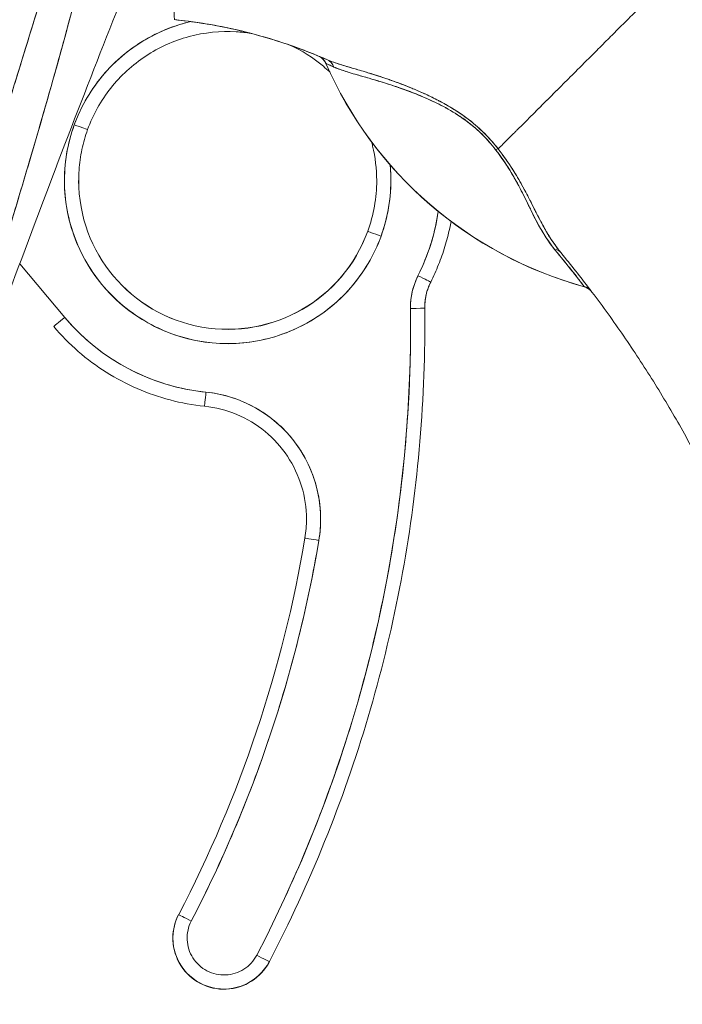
# Model space of a CAD drawing. Header units: inches. Extents: x 14 to 423, y 12 to 263.
# Tile 26 of 124: x 41.616 to 42.535, y 162.089 to 163.455. Entities that reach past the tile are written whole.
import ezdxf

# ---------------------------------------------------------------- set-up
doc = ezdxf.new("R2010")
doc.units = ezdxf.units.IN
doc.header["$LTSCALE"] = 26
doc.header["$MEASUREMENT"] = 0
for name, color, linetype, lineweight in [('Dimension (ANSI)', 7, 'Continuous', 5), ('Visible (ANSI)', 7, 'Continuous', 5), ('Visible Narrow (ANSI)', 7, 'Continuous', 5)]:
    doc.layers.add(name, color=color, linetype=linetype, lineweight=lineweight)
doc.styles.add('ROMANS', font='romans.shx')
doc.dimstyles.new('Default (ANSI)', dxfattribs={"dimscale": 26, "dimtxt": 0.08, "dimasz": 0.098425, "dimexe": 0.125, "dimexo": 0.0625, "dimgap": 0.031496, "dimtad": 0, "dimtih": 1, "dimtoh": 1, "dimrnd": 1e-08, "dimzin": 0, "dimdsep": 46, "dimtxsty": 'ROMANS', "dimcen": 0.09, "dimdle": 0.393701, "dimclrd": 256, "dimclre": 256, "dimclrt": 256, "dimadec": 0, "dimazin": 0, "dimtfac": 1.25, "dimtofl": 0, "dimtmove": 0, "dimatfit": 3, "dimfxl": 1, "dimtolj": 1, "dimtzin": 0, "dimlwd": -1, "dimlwe": -1, "dimarcsym": 0})

# ---------------------------------------------------------------- blocks, each defined once
blk = doc.blocks.new('*D14')
at = {"layer": 'Defpoints', "color": 0, "transparency": 16777216}
for p in [(40.3619, 198.4826), (40.3619, 130.4826), (53.2627, 130.4826)]:
    blk.add_point(p, dxfattribs=at)
at = {"layer": 'Dimension (ANSI)', "transparency": 16777216}
for p, q in [((41.9869, 198.4826), (56.5127, 198.4826)), ((53.2627, 195.9236), (53.2627, 169.8082)), ((53.2627, 133.0417), (53.2627, 159.1571)), ((41.9869, 130.4826), (56.5127, 130.4826))]:
    blk.add_line(p, q, dxfattribs=at)
for points in [[(52.8362, 195.9236), (53.6892, 195.9236), (53.2627, 198.4826)], [(52.8362, 133.0417), (53.6892, 133.0417), (53.2627, 130.4826)]]:
    blk.add_solid(points, dxfattribs=at)
at = {"layer": 'Dimension (ANSI)', "transparency": 16777216, "insert": (53.2627, 164.4826), "char_height": 2.08, "attachment_point": 5, "style": 'ROMANS'}
blk.add_mtext('\\A1;68.00{\\PCONT.\\PHINGE}', dxfattribs=at)

msp = doc.modelspace()

# ---------------------------------------------------------------- linework, layer by layer
at = {"layer": 'Visible (ANSI)'}
for p, q in [((42.0406, 163.3949), (42.0406, 163.3948)), ((42.2044, 163.3345), (42.2044, 163.3344)), ((42.2044, 163.3344), (42.2044, 163.3345)), ((42.2046, 163.339), (42.2046, 163.339)), ((42.2046, 163.339), (42.2046, 163.339)), ((42.2238, 163.3275), (42.2238, 163.3275)), ((41.7102, 163.3028), (41.7102, 163.3028)), ((42.0988, 163.1619), (42.0988, 163.1617)), ((41.6784, 163.0423), (41.616, 163.1166)), ((42.1861, 163.0912), (42.1861, 163.0912)), ((42.1778, 163.0552), (42.1778, 163.055)), ((41.8366, 162.2137), (41.8366, 162.2134)), ((41.8286, 162.1807), (41.8286, 162.181))]:
    msp.add_line(p, q, dxfattribs=at)
for centre, radius, start, end in [((42.0222, 163.3868), 0.0201, 23.6684, 56.8157), ((42.5454, 163.6161), 0.5512, 203.6748, 254.6398), ((41.9045, 163.2322), 0.2264, 44.8598, 44.8601), ((41.9045, 163.2322), 0.2264, 41.2948, 41.3062), ((42.2565, 163.056), 0.0984, 153.4032, 180.7341), ((42.2565, 163.056), 0.0787, 153.4032, 180.7341), ((42.2565, 163.056), 0.0787, 153.4032, 180.7341), ((42.3941, 163.0652), 0.0201, 44.4756, 74.6399), ((42.2565, 163.0563), 0.0984, 179.9225, 180.0876), ((42.2565, 163.0562), 0.0787, 180.0912, 180.7341), ((42.2565, 163.0562), 0.0787, 180.0912, 180.7341), ((41.9045, 163.2322), 0.2953, 220.033, 264.1461), ((41.8994, 162.181), 0.0709, 152.5366, 180), ((41.8994, 162.1807), 0.0709, 152.5366, 332.5366), ((41.8994, 162.181), 0.0709, 180.1014, 332.3548)]:
    msp.add_arc(centre, radius, start, end, dxfattribs=at)
for centre, major_axis, ratio, start_param, end_param in [((41.9045, 163.2322), (-0.2128, 0.0773), 0.999999, 5.288734, 6.283185), ((41.8218, 163.4393), (-0.1269, 0.012), 0.132885, 4.605159, 4.653284), ((42.0223, 163.3867), (0.0184, 0.0081), 0.999983, 0, 0.667548), ((42.0223, 163.3867), (0.0094, 0.0177), 0.999926, 5.615642, 6.283185), ((42.5443, 163.6156), (-0.5037, -0.2209), 0.999999, 6.283184, 6.283185), ((43.4808, 162.8705), (-1.4402, 0.5244), 0.001191, 0.000428, 0.011541), ((42.5454, 163.6162), (0.5512, 0), 0.999825, 3.554991, 4.443895), ((42.5454, 163.6162), (-0.5512, 0), 0.999825, 0.413493, 1.302303), ((42.0339, 163.3816), (0.0081, 0.0184), 0.957138, 5.524733, 6.286793), ((42.0339, 163.3816), (0.0081, 0.0184), 0.957138, 5.524732, 6.286792), ((41.9045, 163.2322), (0.2128, -0.0773), 0.999999, 3.141593, 6.283185), ((41.6917, 163.3096), (0.0185, -0.0067), 0.001197, 4.712824, 6.28362), ((41.6917, 163.3096), (0.0185, -0.0067), 0.001197, 4.712824, 6.28362), ((42.2663, 163.2634), (-0.0159, -0.0123), 0.237585, 3.562009, 3.879349), ((42.2663, 163.2634), (0.0159, 0.0123), 0.237603, 0.420158, 0.737553), ((42.2663, 163.2645), (0.0159, 0.0122), 0.235613, 0.501079, 0.502422), ((41.9045, 163.2322), (0.2253, 0.0218), 0.999999, 5.83822, 6.283185), ((41.9045, 163.2325), (-0.2067, 0), 0.999999, 6.282307, 6.283185), ((41.9045, 163.2325), (0.1943, -0.0706), 0.999999, 3.491295, 6.283185), ((41.9045, 163.2323), (-0.2067, 0), 0.999999, 0, 2.793103), ((41.9045, 163.2323), (-0.2067, 0), 0.999999, 0, 2.793103), ((41.9045, 163.2323), (0.1943, -0.0706), 0.999999, 0, 0.348489), ((41.9045, 163.2322), (0.264, -0.1322), 1, 0, 0.318277), ((42.1173, 163.155), (-0.0185, 0.0067), 0.001197, 0.000435, 1.571231), ((42.1173, 163.155), (-0.0185, 0.0067), 0.001197, 0.000435, 1.571231), ((42.3516, 163.119), (0.0155, 0.0128), 0.763315, 6.282536, 6.912065), ((42.3516, 163.119), (0.0155, 0.0128), 0.763316, 6.282524, 6.912051), ((42.1685, 163.1001), (0.0176, -0.0088), 0.001139, 4.712959, 6.272264), ((42.1685, 163.1001), (0.0176, -0.0088), 0.001139, 4.712959, 6.272264), ((42.3939, 163.0655), (0.0053, 0.0194), 0.999856, 5.750181, 6.283185), ((41.9569, 163.6791), (0.4425, -0.5945), 0.00076, 6.252857, 6.28421), ((42.3939, 163.0655), (0.0144, 0.014), 0.999539, 0, 0.533354), ((41.9569, 163.6793), (0.4425, -0.5948), 0.000764, 6.25286, 6.284203), ((40.2646, 163.0304), (1.8937, 0), 0.999999, 5.803859, 6.295998), ((42.1581, 163.0547), (0.0197, 0.0003), 0.001273, 4.712373, 6.283169), ((42.1581, 163.0547), (0.0197, 0.0003), 0.001273, 4.712373, 6.283169), ((42.1581, 163.055), (0.0197, 0.0003), 0.001273, 0.015863, 0.016902), ((40.2646, 163.0305), (1.9134, 0), 0.999999, 0, 0.012813), ((41.6784, 163.0423), (-0.0151, -0.0127), 0.000975, 6.282366, 7.853162), ((41.8744, 162.9385), (-0.002, -0.0196), 0.00013, 6.281918, 7.852715), ((41.8744, 162.9385), (-0.002, -0.0196), 0.00013, 6.281918, 7.852715), ((41.8563, 162.7623), (0.1762, -0.0181), 0.999999, 6.218435, 7.853982), ((41.8563, 162.7623), (0.1553, -0.0262), 0.999999, 0, 0.166921), ((40.2646, 163.0305), (1.7717, 0), 0.999999, 5.803859, 6.116264), ((40.2646, 163.0304), (1.7913, 0), 0.999999, 5.803859, 6.116264), ((42.031, 162.7328), (-0.0194, 0.0033), 0.001256, 0.000212, 1.571008), ((42.031, 162.7328), (-0.0194, 0.0033), 0.001256, 0.000212, 1.571008), ((41.854, 162.2043), (-0.0175, 0.0091), 0.00113, 0.000587, 1.571384), ((41.9449, 162.1571), (0.0175, -0.0091), 0.00113, 4.712976, 6.283773)]:
    msp.add_ellipse(centre, major_axis=major_axis, ratio=ratio, start_param=start_param, end_param=end_param, dxfattribs=at)
for points, knots in [([(41.8309, 163.4554), (41.8308, 163.4554), (41.8307, 163.4556), (41.8306, 163.4562), (41.8306, 163.4564), (41.8305, 163.4567), (41.8305, 163.4571), (41.8305, 163.4573), (41.8305, 163.4574), (41.8305, 163.4575), (41.8304, 163.4581), (41.8304, 163.4589), (41.8303, 163.4598), (41.8303, 163.4606), (41.8302, 163.4616), (41.8301, 163.4628), (41.8301, 163.463), (41.8301, 163.4631), (41.8301, 163.4633), (41.8301, 163.4647), (41.83, 163.4663), (41.83, 163.4682), (41.8299, 163.4698), (41.8299, 163.4716), (41.8298, 163.4737), (41.8298, 163.474), (41.8298, 163.4744), (41.8298, 163.4748), (41.8297, 163.4772), (41.8297, 163.48), (41.8296, 163.4832), (41.8296, 163.4858), (41.8296, 163.4887), (41.8296, 163.4919), (41.8296, 163.4925), (41.8296, 163.4931), (41.8296, 163.4937), (41.8296, 163.4975), (41.8296, 163.5017), (41.8296, 163.5064), (41.8296, 163.5106), (41.8296, 163.515), (41.8296, 163.5199), (41.8296, 163.5204), (41.8296, 163.521), (41.8296, 163.5215), (41.8297, 163.527), (41.8297, 163.5329), (41.8298, 163.5393), (41.8298, 163.5455), (41.8299, 163.5523), (41.8299, 163.5595), (41.83, 163.5668), (41.8301, 163.5746), (41.8301, 163.5829), (41.8302, 163.5911), (41.8302, 163.5997), (41.8303, 163.609), (41.8303, 163.6102), (41.8303, 163.6114), (41.8303, 163.6126), (41.8303, 163.6205), (41.8304, 163.6289), (41.8304, 163.6377), (41.8304, 163.6475), (41.8305, 163.6579), (41.8305, 163.6689), (41.8306, 163.6731), (41.8306, 163.6775), (41.8306, 163.682), (41.8306, 163.6886), (41.8307, 163.6953), (41.8307, 163.7023), (41.8308, 163.7234), (41.831, 163.7466), (41.8311, 163.7727), (41.8311, 163.7735), (41.8311, 163.7743), (41.8311, 163.7751), (41.8312, 163.7992), (41.8314, 163.8258), (41.8315, 163.8535), (41.8316, 163.865), (41.8316, 163.8767), (41.8317, 163.8884), (41.8318, 163.9038), (41.8319, 163.9193), (41.8319, 163.9347), (41.8321, 163.9603), (41.8322, 163.9858), (41.8323, 164.0103), (41.8323, 164.012), (41.8323, 164.0137), (41.8323, 164.0154), (41.8325, 164.042), (41.8326, 164.0674), (41.8327, 164.0923), (41.8327, 164.1024), (41.8328, 164.1124), (41.8328, 164.1223), (41.8329, 164.1359), (41.8329, 164.1493), (41.833, 164.1623), (41.8331, 164.1837), (41.8332, 164.2042), (41.8332, 164.2229)], [0, 0, 0, 0, 0.051587, 0.051587, 0.051587, 0.076923, 0.076923, 0.076923, 0.084185, 0.084185, 0.084185, 0.12001, 0.12001, 0.12001, 0.153846, 0.153846, 0.153846, 0.158111, 0.158111, 0.158111, 0.197166, 0.197166, 0.197166, 0.230769, 0.230769, 0.230769, 0.236582, 0.236582, 0.236582, 0.275566, 0.275566, 0.275566, 0.307692, 0.307692, 0.307692, 0.313667, 0.313667, 0.313667, 0.351144, 0.351144, 0.351144, 0.384615, 0.384615, 0.384615, 0.388358, 0.388358, 0.388358, 0.425269, 0.425269, 0.425269, 0.461538, 0.461538, 0.461538, 0.498022, 0.498022, 0.498022, 0.533802, 0.533802, 0.533802, 0.538462, 0.538462, 0.538462, 0.568677, 0.568677, 0.568677, 0.602294, 0.602294, 0.602294, 0.615385, 0.615385, 0.615385, 0.634551, 0.634551, 0.634551, 0.692308, 0.692308, 0.692308, 0.694069, 0.694069, 0.694069, 0.747191, 0.747191, 0.747191, 0.769231, 0.769231, 0.769231, 0.798153, 0.798153, 0.798153, 0.846154, 0.846154, 0.846154, 0.849449, 0.849449, 0.849449, 0.901739, 0.901739, 0.901739, 0.923077, 0.923077, 0.923077, 0.952173, 0.952173, 0.952173, 1, 1, 1, 1]), ([(41.763, 163.9977), (41.7512, 163.9139), (41.7345, 163.825), (41.712, 163.7311), (41.6896, 163.6371), (41.6615, 163.538), (41.6298, 163.434), (41.598, 163.3299), (41.5627, 163.2209), (41.5261, 163.1071), (41.4896, 162.9933), (41.4518, 162.8747), (41.412, 162.7513)], [0, 0, 0, 0, 0.25, 0.25, 0.25, 0.5, 0.5, 0.5, 0.75, 0.75, 0.75, 1, 1, 1, 1]), ([(41.412, 162.7513), (41.4197, 162.7755), (41.4273, 162.7997), (41.435, 162.8239), (41.4422, 162.8468), (41.4496, 162.8697), (41.4569, 162.8926), (41.4639, 162.9145), (41.4709, 162.9363), (41.478, 162.9581), (41.4847, 162.979), (41.4914, 162.9998), (41.4981, 163.0206), (41.5046, 163.0406), (41.511, 163.0605), (41.5175, 163.0804), (41.5237, 163.0995), (41.5299, 163.1186), (41.536, 163.1377), (41.542, 163.156), (41.5479, 163.1743), (41.5538, 163.1927), (41.5595, 163.2103), (41.5651, 163.2279), (41.5708, 163.2456), (41.5762, 163.2626), (41.5816, 163.2796), (41.587, 163.2966), (41.5922, 163.313), (41.5974, 163.3294), (41.6025, 163.3458), (41.6052, 163.3543), (41.6079, 163.3628), (41.6105, 163.3714), (41.6128, 163.3787), (41.6151, 163.3861), (41.6174, 163.3935), (41.6221, 163.4089), (41.6268, 163.4243), (41.6315, 163.4397), (41.6361, 163.4547), (41.6406, 163.4696), (41.645, 163.4846), (41.6493, 163.4992), (41.6536, 163.5138), (41.6578, 163.5284), (41.662, 163.5426), (41.666, 163.5568), (41.67, 163.571), (41.674, 163.585), (41.6778, 163.5989), (41.6816, 163.6128), (41.6853, 163.6264), (41.689, 163.64), (41.6926, 163.6537), (41.6961, 163.6671), (41.6995, 163.6804), (41.7029, 163.6938), (41.7062, 163.707), (41.7094, 163.7202), (41.7126, 163.7333), (41.7157, 163.7463), (41.7187, 163.7593), (41.7217, 163.7723), (41.7246, 163.7851), (41.7274, 163.7979), (41.7302, 163.8107), (41.7329, 163.8234), (41.7355, 163.836), (41.738, 163.8487), (41.7405, 163.8612), (41.7429, 163.8738), (41.7452, 163.8864), (41.7475, 163.8988), (41.7497, 163.9112), (41.7518, 163.9237), (41.7539, 163.9361), (41.7559, 163.9484), (41.7577, 163.9608), (41.7596, 163.9731), (41.7613, 163.9854), (41.763, 163.9977)], [0, 0, 0, 0, 0.058373, 0.058373, 0.058373, 0.113771, 0.113771, 0.113771, 0.166588, 0.166588, 0.166588, 0.217025, 0.217025, 0.217025, 0.265271, 0.265271, 0.265271, 0.311506, 0.311506, 0.311506, 0.355892, 0.355892, 0.355892, 0.398581, 0.398581, 0.398581, 0.439711, 0.439711, 0.439711, 0.479413, 0.479413, 0.479413, 0.5, 0.5, 0.5, 0.517807, 0.517807, 0.517807, 0.555021, 0.555021, 0.555021, 0.59116, 0.59116, 0.59116, 0.62632, 0.62632, 0.62632, 0.660593, 0.660593, 0.660593, 0.694065, 0.694065, 0.694065, 0.726815, 0.726815, 0.726815, 0.75892, 0.75892, 0.75892, 0.79045, 0.79045, 0.79045, 0.821471, 0.821471, 0.821471, 0.852043, 0.852043, 0.852043, 0.882223, 0.882223, 0.882223, 0.912065, 0.912065, 0.912065, 0.941613, 0.941613, 0.941613, 0.970914, 0.970914, 0.970914, 1, 1, 1, 1]), ([(41.7881, 164.0021), (41.7853, 163.9665), (41.7816, 163.9312), (41.777, 163.8957), (41.7724, 163.8602), (41.7669, 163.8244), (41.7606, 163.788), (41.7542, 163.7516), (41.747, 163.7146), (41.7388, 163.6764), (41.7307, 163.6383), (41.7216, 163.5991), (41.7116, 163.5583), (41.7015, 163.5176), (41.6905, 163.4752), (41.6785, 163.4308), (41.6664, 163.3864), (41.6532, 163.3399), (41.6388, 163.2907), (41.6245, 163.2414), (41.6089, 163.1893), (41.5919, 163.1337), (41.5749, 163.0781), (41.5565, 163.0189), (41.5367, 162.9554), (41.5168, 162.8919), (41.4954, 162.824), (41.4728, 162.7519)], [0, 0, 0, 0, 0.111111, 0.111111, 0.111111, 0.222222, 0.222222, 0.222222, 0.333333, 0.333333, 0.333333, 0.444444, 0.444444, 0.444444, 0.555556, 0.555556, 0.555556, 0.666667, 0.666667, 0.666667, 0.777778, 0.777778, 0.777778, 0.888889, 0.888889, 0.888889, 1, 1, 1, 1]), ([(41.7881, 164.0021), (41.7872, 163.9899), (41.7861, 163.9775), (41.7849, 163.9651), (41.7837, 163.9528), (41.7824, 163.9404), (41.781, 163.9278), (41.7795, 163.9154), (41.778, 163.9029), (41.7763, 163.8902), (41.7747, 163.8777), (41.7729, 163.8651), (41.771, 163.8523), (41.7691, 163.8397), (41.7671, 163.8269), (41.765, 163.8141), (41.7629, 163.8013), (41.7607, 163.7883), (41.7583, 163.7753), (41.7562, 163.7636), (41.754, 163.7518), (41.7517, 163.7399), (41.7515, 163.7386), (41.7512, 163.7374), (41.751, 163.7361), (41.7484, 163.7229), (41.7458, 163.7097), (41.743, 163.6963), (41.7402, 163.6829), (41.7373, 163.6694), (41.7343, 163.6558), (41.7313, 163.6422), (41.7282, 163.6285), (41.725, 163.6146), (41.7218, 163.6007), (41.7185, 163.5867), (41.7151, 163.5726), (41.7116, 163.5584), (41.7081, 163.5441), (41.7044, 163.5296), (41.7007, 163.5151), (41.697, 163.5004), (41.6931, 163.4856), (41.6896, 163.4722), (41.686, 163.4586), (41.6823, 163.4449), (41.6819, 163.4435), (41.6815, 163.442), (41.6811, 163.4405), (41.6769, 163.4251), (41.6727, 163.4097), (41.6683, 163.3941), (41.6639, 163.3782), (41.6594, 163.3623), (41.6549, 163.3462), (41.6502, 163.3299), (41.6455, 163.3134), (41.6406, 163.2968), (41.6357, 163.2799), (41.6307, 163.2629), (41.6256, 163.2457), (41.6204, 163.2282), (41.6151, 163.2105), (41.6098, 163.1927), (41.6043, 163.1745), (41.5987, 163.1562), (41.5931, 163.1377), (41.5909, 163.1306), (41.5887, 163.1234), (41.5865, 163.1162), (41.5829, 163.1043), (41.5792, 163.0924), (41.5755, 163.0804), (41.5694, 163.0607), (41.5633, 163.0408), (41.557, 163.0207), (41.5506, 163.0001), (41.5441, 162.9792), (41.5376, 162.9582), (41.5308, 162.9366), (41.524, 162.9148), (41.5171, 162.8929), (41.51, 162.8702), (41.5028, 162.8473), (41.4955, 162.8242), (41.488, 162.8004), (41.4805, 162.7763), (41.4728, 162.7519)], [0, 0, 0, 0, 0.037382, 0.037382, 0.037382, 0.074234, 0.074234, 0.074234, 0.110636, 0.110636, 0.110636, 0.146671, 0.146671, 0.146671, 0.182417, 0.182417, 0.182417, 0.217957, 0.217957, 0.217957, 0.25, 0.25, 0.25, 0.253368, 0.253368, 0.253368, 0.288725, 0.288725, 0.288725, 0.324095, 0.324095, 0.324095, 0.359547, 0.359547, 0.359547, 0.39515, 0.39515, 0.39515, 0.430974, 0.430974, 0.430974, 0.467089, 0.467089, 0.467089, 0.5, 0.5, 0.5, 0.503564, 0.503564, 0.503564, 0.540473, 0.540473, 0.540473, 0.577897, 0.577897, 0.577897, 0.615918, 0.615918, 0.615918, 0.654622, 0.654622, 0.654622, 0.694093, 0.694093, 0.694093, 0.734423, 0.734423, 0.734423, 0.75, 0.75, 0.75, 0.775706, 0.775706, 0.775706, 0.818036, 0.818036, 0.818036, 0.861515, 0.861515, 0.861515, 0.906243, 0.906243, 0.906243, 0.952322, 0.952322, 0.952322, 1, 1, 1, 1]), ([(41.5858, 163.0346), (41.6111, 163.1038), (41.636, 163.1705), (41.6604, 163.2348), (41.6849, 163.2991), (41.7088, 163.3609), (41.7322, 163.4205), (41.7556, 163.4801), (41.7784, 163.5374), (41.8006, 163.5924)], [0, 0, 0, 0, 0.333333, 0.333333, 0.333333, 0.666667, 0.666667, 0.666667, 1, 1, 1, 1]), ([(42.5351, 163.5313), (42.5278, 163.5239), (42.5203, 163.5164), (42.5127, 163.5088), (42.5047, 163.5008), (42.4966, 163.4927), (42.4886, 163.4847), (42.4862, 163.4824), (42.4839, 163.48), (42.4815, 163.4776), (42.4754, 163.4716), (42.4694, 163.4655), (42.4635, 163.4596), (42.4547, 163.4509), (42.4462, 163.4423), (42.4377, 163.4339), (42.4351, 163.4312), (42.4324, 163.4286), (42.4297, 163.4259), (42.4237, 163.4199), (42.4178, 163.414), (42.412, 163.4082), (42.4034, 163.3995), (42.3949, 163.3911), (42.3868, 163.383), (42.3853, 163.3815), (42.3837, 163.3799), (42.3822, 163.3784), (42.3755, 163.3717), (42.3691, 163.3653), (42.3628, 163.359), (42.3589, 163.3551), (42.3551, 163.3513), (42.3514, 163.3476), (42.3477, 163.3439), (42.344, 163.3403), (42.3405, 163.3367), (42.3369, 163.3332), (42.3335, 163.3297), (42.3301, 163.3263), (42.3267, 163.323), (42.3235, 163.3197), (42.3203, 163.3166), (42.3152, 163.3115), (42.3104, 163.3067), (42.3058, 163.3021), (42.3047, 163.3011), (42.3037, 163.3), (42.3027, 163.299), (42.3, 163.2963), (42.2974, 163.2937), (42.2949, 163.2912), (42.2924, 163.2888), (42.2901, 163.2865), (42.2878, 163.2842), (42.2856, 163.282), (42.2835, 163.2799), (42.2815, 163.278), (42.2809, 163.2773), (42.2802, 163.2767), (42.2796, 163.2761)], [0, 0, 0, 0, 0.070424, 0.070424, 0.070424, 0.144534, 0.144534, 0.144534, 0.166667, 0.166667, 0.166667, 0.223343, 0.223343, 0.223343, 0.306734, 0.306734, 0.306734, 0.333333, 0.333333, 0.333333, 0.393545, 0.393545, 0.393545, 0.482972, 0.482972, 0.482972, 0.5, 0.5, 0.5, 0.574383, 0.574383, 0.574383, 0.620537, 0.620537, 0.620537, 0.666667, 0.666667, 0.666667, 0.713018, 0.713018, 0.713018, 0.759127, 0.759127, 0.759127, 0.833333, 0.833333, 0.833333, 0.850626, 0.850626, 0.850626, 0.895889, 0.895889, 0.895889, 0.940848, 0.940848, 0.940848, 0.985537, 0.985537, 0.985537, 1, 1, 1, 1]), ([(42.2796, 163.2761), (42.2802, 163.2767), (42.2809, 163.2773), (42.2815, 163.278), (42.2835, 163.2799), (42.2856, 163.282), (42.2878, 163.2842), (42.2901, 163.2865), (42.2924, 163.2888), (42.2949, 163.2912), (42.2974, 163.2937), (42.3, 163.2963), (42.3027, 163.299), (42.3037, 163.3), (42.3047, 163.3011), (42.3058, 163.3021), (42.3104, 163.3067), (42.3152, 163.3115), (42.3203, 163.3166), (42.3266, 163.3229), (42.3334, 163.3296), (42.3405, 163.3367), (42.3476, 163.3438), (42.355, 163.3512), (42.3628, 163.359), (42.3691, 163.3653), (42.3755, 163.3717), (42.3822, 163.3784), (42.3837, 163.3799), (42.3853, 163.3815), (42.3868, 163.383), (42.3949, 163.3911), (42.4034, 163.3995), (42.412, 163.4082), (42.4178, 163.414), (42.4237, 163.4199), (42.4297, 163.4259), (42.4324, 163.4285), (42.4351, 163.4312), (42.4377, 163.4339), (42.4462, 163.4423), (42.4547, 163.4509), (42.4635, 163.4596), (42.4694, 163.4655), (42.4754, 163.4715), (42.4814, 163.4776), (42.4838, 163.48), (42.4862, 163.4823), (42.4886, 163.4847), (42.4966, 163.4927), (42.5047, 163.5008), (42.5127, 163.5088), (42.5203, 163.5164), (42.5278, 163.5239), (42.5351, 163.5313)], [0, 0, 0, 0, 0.014459, 0.014459, 0.014459, 0.059137, 0.059137, 0.059137, 0.104088, 0.104088, 0.104088, 0.149345, 0.149345, 0.149345, 0.166667, 0.166667, 0.166667, 0.24084, 0.24084, 0.24084, 0.33319, 0.33319, 0.33319, 0.425633, 0.425633, 0.425633, 0.5, 0.5, 0.5, 0.517058, 0.517058, 0.517058, 0.606462, 0.606462, 0.606462, 0.666667, 0.666667, 0.666667, 0.693307, 0.693307, 0.693307, 0.776791, 0.776791, 0.776791, 0.833333, 0.833333, 0.833333, 0.855634, 0.855634, 0.855634, 0.929684, 0.929684, 0.929684, 1, 1, 1, 1]), ([(42.5351, 163.5313), (42.5442, 163.4989), (42.5526, 163.4665), (42.5605, 163.4342), (42.5683, 163.4019), (42.5757, 163.3697), (42.5826, 163.3378), (42.5896, 163.3059), (42.5962, 163.2743), (42.6025, 163.243), (42.6089, 163.2117), (42.615, 163.1808), (42.6212, 163.1503), (42.6273, 163.1198), (42.6334, 163.0898), (42.6397, 163.0602), (42.646, 163.0306), (42.6525, 163.0015), (42.6594, 162.9729), (42.6663, 162.9442), (42.6736, 162.9161), (42.6815, 162.8884), (42.6894, 162.8606), (42.698, 162.8333), (42.7074, 162.8064)], [0, 0, 0, 0, 0.124961, 0.124961, 0.124961, 0.249967, 0.249967, 0.249967, 0.374972, 0.374972, 0.374972, 0.499978, 0.499978, 0.499978, 0.624983, 0.624983, 0.624983, 0.749989, 0.749989, 0.749989, 0.874994, 0.874994, 0.874994, 1, 1, 1, 1]), ([(41.6917, 163.3095), (41.6965, 163.3228), (41.7024, 163.3353), (41.7095, 163.3473), (41.7166, 163.3592), (41.7248, 163.3706), (41.734, 163.3811), (41.7431, 163.3916), (41.7533, 163.4013), (41.7642, 163.4099), (41.7752, 163.4186), (41.7869, 163.4262), (41.7993, 163.4327), (41.8116, 163.4392), (41.8246, 163.4445), (41.8379, 163.4486), (41.843, 163.4502), (41.8482, 163.4516), (41.8534, 163.4528)], [0, 0, 0, 0, 0.0588235, 0.0588235, 0.0588235, 0.1176471, 0.1176471, 0.1176471, 0.1764706, 0.1764706, 0.1764706, 0.2352941, 0.2352941, 0.2352941, 0.2941176, 0.2941176, 0.2941176, 0.3166113, 0.3166113, 0.3166113, 0.3166113]), ([(41.837, 163.4547), (41.872, 163.4509), (41.9068, 163.4444), (41.9411, 163.4353), (41.9754, 163.4262), (42.0092, 163.4144), (42.042, 163.4)], [0, 0, 0, 0, 0.5, 0.5, 0.5, 1, 1, 1, 1]), ([(42.042, 163.4), (42.0415, 163.4003), (42.041, 163.4005), (42.0405, 163.4007), (42.0206, 163.4093), (42.0003, 163.417), (41.9798, 163.4238), (41.9593, 163.4305), (41.9385, 163.4363), (41.9176, 163.4411), (41.8966, 163.4459), (41.8755, 163.4498), (41.8543, 163.4526), (41.8486, 163.4534), (41.8428, 163.4541), (41.837, 163.4547)], [0, 0, 0, 0, 0.007361, 0.007361, 0.007361, 0.310645, 0.310645, 0.310645, 0.613929, 0.613929, 0.613929, 0.917213, 0.917213, 0.917213, 1, 1, 1, 1]), ([(41.7102, 163.3028), (41.7177, 163.3236), (41.7286, 163.3431), (41.7559, 163.3777), (41.7724, 163.3928), (41.8092, 163.417), (41.8296, 163.4262), (41.8722, 163.4376), (41.8944, 163.4399), (41.9233, 163.4382), (41.9302, 163.4375), (41.9371, 163.4364)], [3.490082, 3.490082, 3.490082, 3.490082, 3.810082, 3.810082, 4.130082, 4.130082, 4.450082, 4.450082, 4.770082, 4.770082, 4.870732, 4.870732, 4.870732, 4.870732]), ([(41.9906, 163.4201), (42.0074, 163.4125), (42.0231, 163.4025), (42.0402, 163.3882), (42.0431, 163.3856), (42.046, 163.3829)], [5.142311, 5.142311, 5.142311, 5.142311, 5.4100818, 5.4100818, 5.4663064, 5.4663064, 5.4663064, 5.4663064]), ([(42.0407, 163.3948), (42.0408, 163.3947), (42.041, 163.3946), (42.0416, 163.3943), (42.0423, 163.394), (42.0436, 163.3934), (42.0452, 163.3927), (42.047, 163.3919), (42.0492, 163.3909), (42.0519, 163.3896)], [0, 0, 0, 0, 0.250608, 0.250608, 0.250608, 0.616926, 0.616926, 0.616926, 1, 1, 1, 1]), ([(42.0407, 163.3948), (42.0408, 163.3947), (42.0412, 163.3945), (42.0421, 163.3941), (42.043, 163.3937), (42.0443, 163.3931), (42.0459, 163.3924), (42.0475, 163.3917), (42.0495, 163.3908), (42.0519, 163.3896)], [0, 0, 0, 0, 0.333333, 0.333333, 0.333333, 0.666667, 0.666667, 0.666667, 1, 1, 1, 1]), ([(42.2796, 163.2761), (42.2733, 163.2843), (42.2661, 163.2924), (42.258, 163.3002), (42.2498, 163.3081), (42.2407, 163.3157), (42.2308, 163.3227), (42.2304, 163.323), (42.23, 163.3233), (42.2295, 163.3236), (42.22, 163.3303), (42.2098, 163.3363), (42.1992, 163.342), (42.1977, 163.3427), (42.1963, 163.3435), (42.1949, 163.3442), (42.1862, 163.3487), (42.1772, 163.3529), (42.1682, 163.3568), (42.167, 163.3573), (42.1659, 163.3578), (42.1647, 163.3583), (42.1626, 163.3592), (42.1605, 163.3601), (42.1584, 163.3609), (42.1487, 163.3649), (42.139, 163.3686), (42.1294, 163.3719), (42.1292, 163.372), (42.1289, 163.3721), (42.1286, 163.3722), (42.1204, 163.3751), (42.1123, 163.3777), (42.1044, 163.3801), (42.104, 163.3803), (42.1035, 163.3804), (42.1031, 163.3805), (42.1004, 163.3814), (42.0978, 163.3822), (42.0951, 163.383), (42.0917, 163.384), (42.0884, 163.385), (42.0851, 163.3859), (42.0798, 163.3875), (42.0746, 163.389), (42.0698, 163.3904), (42.0678, 163.391), (42.0659, 163.3916), (42.064, 163.3922), (42.0619, 163.3928), (42.0599, 163.3935), (42.058, 163.3941), (42.0517, 163.3961), (42.0464, 163.3981), (42.042, 163.4)], [0, 0, 0, 0, 0.125, 0.125, 0.125, 0.25, 0.25, 0.25, 0.255535, 0.255535, 0.255535, 0.375, 0.375, 0.375, 0.39094, 0.39094, 0.39094, 0.487767, 0.487767, 0.487767, 0.5, 0.5, 0.5, 0.522422, 0.522422, 0.522422, 0.625, 0.625, 0.625, 0.628055, 0.628055, 0.628055, 0.715688, 0.715688, 0.715688, 0.720466, 0.720466, 0.720466, 0.75, 0.75, 0.75, 0.787783, 0.787783, 0.787783, 0.849243, 0.849243, 0.849243, 0.875, 0.875, 0.875, 0.903965, 0.903965, 0.903965, 1, 1, 1, 1]), ([(42.2796, 163.2761), (42.2737, 163.2836), (42.2672, 163.2911), (42.2602, 163.298), (42.259, 163.2992), (42.2577, 163.3005), (42.2565, 163.3017), (42.2493, 163.3085), (42.2417, 163.3148), (42.2336, 163.3207), (42.2323, 163.3216), (42.231, 163.3226), (42.2297, 163.3235), (42.2224, 163.3286), (42.2146, 163.3334), (42.2066, 163.3379), (42.2041, 163.3393), (42.2015, 163.3407), (42.199, 163.3421), (42.1932, 163.3451), (42.1873, 163.3481), (42.1814, 163.3509), (42.1762, 163.3533), (42.1709, 163.3557), (42.1656, 163.3579), (42.163, 163.3591), (42.1603, 163.3602), (42.1577, 163.3612), (42.1495, 163.3646), (42.1412, 163.3677), (42.133, 163.3707), (42.1324, 163.3709), (42.1319, 163.371), (42.1313, 163.3712), (42.1235, 163.374), (42.1157, 163.3766), (42.1081, 163.379), (42.1047, 163.3801), (42.1013, 163.3811), (42.0979, 163.3821), (42.0943, 163.3832), (42.0908, 163.3843), (42.0873, 163.3853), (42.0818, 163.3869), (42.0764, 163.3885), (42.0713, 163.39), (42.0699, 163.3904), (42.0686, 163.3908), (42.0672, 163.3912), (42.0644, 163.3921), (42.0616, 163.393), (42.0589, 163.3938), (42.0555, 163.3949), (42.0523, 163.396), (42.0493, 163.3971), (42.0467, 163.3981), (42.0442, 163.399), (42.042, 163.4)], [0, 0, 0, 0, 0.106229, 0.106229, 0.106229, 0.125, 0.125, 0.125, 0.232823, 0.232823, 0.232823, 0.25, 0.25, 0.25, 0.345204, 0.345204, 0.345204, 0.375, 0.375, 0.375, 0.441581, 0.441581, 0.441581, 0.5, 0.5, 0.5, 0.528868, 0.528868, 0.528868, 0.618969, 0.618969, 0.618969, 0.625, 0.625, 0.625, 0.711204, 0.711204, 0.711204, 0.75, 0.75, 0.75, 0.791698, 0.791698, 0.791698, 0.857612, 0.857612, 0.857612, 0.875, 0.875, 0.875, 0.912763, 0.912763, 0.912763, 0.959824, 0.959824, 0.959824, 1, 1, 1, 1]), ([(42.0519, 163.3896), (42.0539, 163.3887), (42.0561, 163.3878), (42.0585, 163.3869), (42.0612, 163.3859), (42.0642, 163.3849), (42.0673, 163.3839), (42.0709, 163.3827), (42.0747, 163.3816), (42.0788, 163.3804), (42.0813, 163.3797), (42.0839, 163.3789), (42.0866, 163.3782), (42.0889, 163.3775), (42.0913, 163.3768), (42.0938, 163.3761), (42.0999, 163.3743), (42.1064, 163.3724), (42.1134, 163.3703), (42.1207, 163.3681), (42.1286, 163.3656), (42.1369, 163.3629), (42.1377, 163.3626), (42.1385, 163.3623), (42.1393, 163.3621), (42.146, 163.3598), (42.153, 163.3573), (42.1603, 163.3545), (42.1676, 163.3516), (42.1751, 163.3485), (42.1828, 163.345), (42.1907, 163.3415), (42.1987, 163.3376), (42.2069, 163.3331), (42.2071, 163.333), (42.2072, 163.3329), (42.2074, 163.3328), (42.2158, 163.3282), (42.2243, 163.3231), (42.2326, 163.3171), (42.2365, 163.3143), (42.2404, 163.3114), (42.2441, 163.3083), (42.2488, 163.3044), (42.2534, 163.3002), (42.2578, 163.2958), (42.2644, 163.2892), (42.2706, 163.2821), (42.2761, 163.275)], [0, 0, 0, 0, 0.060401, 0.060401, 0.060401, 0.128439, 0.128439, 0.128439, 0.204371, 0.204371, 0.204371, 0.25, 0.25, 0.25, 0.289854, 0.289854, 0.289854, 0.38726, 0.38726, 0.38726, 0.490155, 0.490155, 0.490155, 0.5, 0.5, 0.5, 0.582487, 0.582487, 0.582487, 0.665027, 0.665027, 0.665027, 0.748353, 0.748353, 0.748353, 0.75, 0.75, 0.75, 0.835339, 0.835339, 0.835339, 0.875, 0.875, 0.875, 0.925032, 0.925032, 0.925032, 1, 1, 1, 1]), ([(42.0519, 163.3896), (42.0556, 163.388), (42.0603, 163.3862), (42.0661, 163.3843), (42.0719, 163.3824), (42.0789, 163.3803), (42.0873, 163.3779), (42.0958, 163.3755), (42.1056, 163.3727), (42.1157, 163.3697), (42.1257, 163.3666), (42.136, 163.3633), (42.1462, 163.3596), (42.1564, 163.3559), (42.1667, 163.3519), (42.1769, 163.3475), (42.187, 163.3432), (42.197, 163.3385), (42.2066, 163.3333), (42.2161, 163.3281), (42.2253, 163.3224), (42.2339, 163.3162), (42.2424, 163.31), (42.2502, 163.3032), (42.2573, 163.2963), (42.2644, 163.2894), (42.2707, 163.2823), (42.2761, 163.275)], [0, 0, 0, 0, 0.111111, 0.111111, 0.111111, 0.222222, 0.222222, 0.222222, 0.333333, 0.333333, 0.333333, 0.444444, 0.444444, 0.444444, 0.555556, 0.555556, 0.555556, 0.666667, 0.666667, 0.666667, 0.777778, 0.777778, 0.777778, 0.888889, 0.888889, 0.888889, 1, 1, 1, 1]), ([(42.1173, 163.1549), (42.1124, 163.1417), (42.1065, 163.1292), (42.0995, 163.1172), (42.0924, 163.1052), (42.0842, 163.0939), (42.075, 163.0833), (42.0658, 163.0728), (42.0557, 163.0632), (42.0447, 163.0545), (42.0338, 163.0459), (42.0221, 163.0383), (42.0097, 163.0318), (41.9974, 163.0253), (41.9844, 163.02), (41.9711, 163.0159), (41.9577, 163.0118), (41.944, 163.0089), (41.9302, 163.0073), (41.9163, 163.0057), (41.9023, 163.0054), (41.8884, 163.0064), (41.8745, 163.0074), (41.8606, 163.0097), (41.8472, 163.0132), (41.8337, 163.0168), (41.8205, 163.0216), (41.8079, 163.0275), (41.7953, 163.0335), (41.7832, 163.0406), (41.7719, 163.0488), (41.7606, 163.0569), (41.75, 163.0661), (41.7404, 163.0763), (41.7308, 163.0864), (41.7221, 163.0974), (41.7145, 163.1091), (41.707, 163.1208), (41.7005, 163.1332), (41.6951, 163.1461), (41.6898, 163.159), (41.6857, 163.1724), (41.6829, 163.186), (41.68, 163.1997), (41.6784, 163.2136), (41.6782, 163.2275), (41.6779, 163.2415), (41.6789, 163.2555), (41.6811, 163.2692), (41.6834, 163.2829), (41.6869, 163.2963), (41.6917, 163.3095)], [0, 0, 0, 0, 0.058824, 0.058824, 0.058824, 0.117647, 0.117647, 0.117647, 0.176471, 0.176471, 0.176471, 0.235294, 0.235294, 0.235294, 0.294118, 0.294118, 0.294118, 0.352941, 0.352941, 0.352941, 0.411765, 0.411765, 0.411765, 0.470588, 0.470588, 0.470588, 0.529412, 0.529412, 0.529412, 0.588235, 0.588235, 0.588235, 0.647059, 0.647059, 0.647059, 0.705882, 0.705882, 0.705882, 0.764706, 0.764706, 0.764706, 0.823529, 0.823529, 0.823529, 0.882353, 0.882353, 0.882353, 0.941176, 0.941176, 0.941176, 1, 1, 1, 1]), ([(41.6978, 163.2323), (41.6978, 163.2371), (41.698, 163.2419), (41.6986, 163.2514), (41.6991, 163.2562), (41.7005, 163.2657), (41.7013, 163.2705), (41.7033, 163.2799), (41.7045, 163.2845), (41.7071, 163.2938), (41.7086, 163.2983), (41.7102, 163.3028)], [3.1415927, 3.1415927, 3.1415927, 3.1415927, 3.2112905, 3.2112905, 3.2809883, 3.2809883, 3.3506862, 3.3506862, 3.420384, 3.420384, 3.4900819, 3.4900819, 3.4900819, 3.4900819]), ([(42.1041, 163.2859), (42.1046, 163.2839), (42.1051, 163.282), (42.1093, 163.2644), (42.1112, 163.2483), (42.1112, 163.2323)], [6.0208933, 6.0208933, 6.0208933, 6.0208933, 6.0500818, 6.0500818, 6.2831853, 6.2831853, 6.2831853, 6.2831853]), ([(42.2761, 163.275), (42.2822, 163.2671), (42.2878, 163.259), (42.2929, 163.2511), (42.2994, 163.2408), (42.3051, 163.2307), (42.3102, 163.221), (42.3144, 163.213), (42.3182, 163.2052), (42.322, 163.1977), (42.3231, 163.1955), (42.3241, 163.1933), (42.3252, 163.1912), (42.3302, 163.1813), (42.3349, 163.1719), (42.34, 163.1632), (42.3455, 163.1535), (42.3515, 163.1446), (42.3584, 163.1362)], [0, 0, 0, 0, 0.148428, 0.148428, 0.148428, 0.340764, 0.340764, 0.340764, 0.5, 0.5, 0.5, 0.546721, 0.546721, 0.546721, 0.762825, 0.762825, 0.762825, 1, 1, 1, 1]), ([(42.2761, 163.275), (42.2842, 163.2645), (42.2919, 163.2533), (42.2989, 163.2416), (42.3058, 163.2299), (42.3122, 163.2178), (42.3181, 163.2057), (42.324, 163.1937), (42.3293, 163.1818), (42.3359, 163.1702), (42.3424, 163.1585), (42.3501, 163.147), (42.3584, 163.1362)], [0, 0, 0, 0, 0.25, 0.25, 0.25, 0.5, 0.5, 0.5, 0.75, 0.75, 0.75, 1, 1, 1, 1]), ([(42.3671, 163.1317), (42.3647, 163.1345), (42.3625, 163.1374), (42.3604, 163.1404), (42.3579, 163.1437), (42.3556, 163.147), (42.3534, 163.1504), (42.3513, 163.1536), (42.3493, 163.1568), (42.3474, 163.16), (42.3472, 163.1604), (42.347, 163.1607), (42.3468, 163.1611), (42.3444, 163.165), (42.3422, 163.169), (42.3401, 163.1729), (42.3377, 163.1773), (42.3354, 163.1817), (42.3332, 163.1861), (42.3327, 163.1872), (42.3322, 163.1882), (42.3316, 163.1892), (42.3296, 163.1933), (42.3276, 163.1974), (42.3255, 163.2014), (42.3243, 163.2038), (42.3232, 163.2061), (42.322, 163.2084), (42.3203, 163.2117), (42.3186, 163.2151), (42.3168, 163.2184), (42.3164, 163.219), (42.3161, 163.2197), (42.3158, 163.2203), (42.311, 163.2291), (42.306, 163.2378), (42.3004, 163.2466), (42.3003, 163.2468), (42.3001, 163.247), (42.3, 163.2472), (42.2939, 163.2569), (42.2871, 163.2666), (42.2796, 163.2761)], [0, 0, 0, 0, 0.062727, 0.062727, 0.062727, 0.133158, 0.133158, 0.133158, 0.2, 0.2, 0.2, 0.2074, 0.2074, 0.2074, 0.288525, 0.288525, 0.288525, 0.378924, 0.378924, 0.378924, 0.4, 0.4, 0.4, 0.483407, 0.483407, 0.483407, 0.530937, 0.530937, 0.530937, 0.6, 0.6, 0.6, 0.612912, 0.612912, 0.612912, 0.795849, 0.795849, 0.795849, 0.8, 0.8, 0.8, 1, 1, 1, 1]), ([(42.3671, 163.1317), (42.3597, 163.1407), (42.3533, 163.1501), (42.3476, 163.1596), (42.346, 163.1623), (42.3445, 163.165), (42.343, 163.1677), (42.3391, 163.1746), (42.3355, 163.1816), (42.3319, 163.1887), (42.3292, 163.1941), (42.3265, 163.1995), (42.3238, 163.2049), (42.3212, 163.2099), (42.3187, 163.2149), (42.316, 163.2198), (42.312, 163.2273), (42.3078, 163.2347), (42.3033, 163.2419), (42.3014, 163.2451), (42.2994, 163.2481), (42.2975, 163.2512), (42.2917, 163.2599), (42.2857, 163.2683), (42.2796, 163.2761)], [0, 0, 0, 0, 0.195442, 0.195442, 0.195442, 0.25, 0.25, 0.25, 0.391676, 0.391676, 0.391676, 0.5, 0.5, 0.5, 0.599609, 0.599609, 0.599609, 0.75, 0.75, 0.75, 0.814803, 0.814803, 0.814803, 1, 1, 1, 1]), ([(42.1298, 163.254), (42.1304, 163.2484), (42.1307, 163.2427), (42.1308, 163.2369), (42.1311, 163.223), (42.1301, 163.209), (42.1278, 163.1953), (42.1256, 163.1816), (42.122, 163.1682), (42.1173, 163.1549)], [0.8582763, 0.8582763, 0.8582763, 0.8582763, 0.8823529, 0.8823529, 0.8823529, 0.9411765, 0.9411765, 0.9411765, 1, 1, 1, 1]), ([(42.1685, 163.1), (42.1747, 163.1124), (42.18, 163.1251), (42.1844, 163.1382), (42.1888, 163.1513), (42.1923, 163.1649), (42.1948, 163.1785), (42.1955, 163.1821), (42.1961, 163.1857), (42.1966, 163.1893)], [0, 0, 0, 0, 0.3333333, 0.3333333, 0.3333333, 0.6666667, 0.6666667, 0.6666667, 0.7548681, 0.7548681, 0.7548681, 0.7548681]), ([(42.2143, 163.1755), (42.2137, 163.1724), (42.2131, 163.1693), (42.2106, 163.1575), (42.2084, 163.149), (42.2032, 163.132), (42.2003, 163.1237), (42.1937, 163.1072), (42.1901, 163.0992), (42.1861, 163.0912)], [0.1813385, 0.1813385, 0.1813385, 0.1813385, 0.2113574, 0.2113574, 0.2956387, 0.2956387, 0.3799199, 0.3799199, 0.4642012, 0.4642012, 0.4642012, 0.4642012]), ([(42.3584, 163.1362), (42.3675, 163.1251), (42.3752, 163.1156), (42.3813, 163.1078), (42.3877, 163.0998), (42.3923, 163.0938), (42.3953, 163.09), (42.3975, 163.087), (42.3989, 163.0853), (42.3992, 163.0849)], [0, 0, 0, 0, 0.353142, 0.353142, 0.353142, 0.719555, 0.719555, 0.719555, 1, 1, 1, 1]), ([(42.3584, 163.1362), (42.3667, 163.1261), (42.3738, 163.1173), (42.3798, 163.1098), (42.3857, 163.1023), (42.3904, 163.0963), (42.3936, 163.0921), (42.3969, 163.0878), (42.3987, 163.0854), (42.3992, 163.0849)], [0, 0, 0, 0, 0.333333, 0.333333, 0.333333, 0.666667, 0.666667, 0.666667, 1, 1, 1, 1]), ([(42.5999, 162.7577), (42.5893, 162.7809), (42.5783, 162.8038), (42.5669, 162.8263), (42.5554, 162.8488), (42.5435, 162.871), (42.5311, 162.8929), (42.5187, 162.9147), (42.5059, 162.9362), (42.4925, 162.9575), (42.4792, 162.9787), (42.4654, 162.9996), (42.4512, 163.0202), (42.4369, 163.0408), (42.4222, 163.0611), (42.407, 163.0812), (42.394, 163.0982), (42.3807, 163.1151), (42.3671, 163.1317)], [0, 0, 0, 0, 0.17088, 0.17088, 0.17088, 0.34176, 0.34176, 0.34176, 0.51264, 0.51264, 0.51264, 0.68352, 0.68352, 0.68352, 0.8544, 0.8544, 0.8544, 1, 1, 1, 1]), ([(42.1581, 163.0547), (42.158, 163.0599), (42.1584, 163.0651), (42.1591, 163.0703), (42.1599, 163.0754), (42.1611, 163.0806), (42.1627, 163.0856), (42.1642, 163.0906), (42.1662, 163.0954), (42.1685, 163.1)], [0, 0, 0, 0, 0.333333, 0.333333, 0.333333, 0.666667, 0.666667, 0.666667, 1, 1, 1, 1]), ([(42.1861, 163.0912), (42.185, 163.0891), (42.184, 163.0868), (42.1823, 163.0823), (42.1815, 163.08), (42.1802, 163.0753), (42.1796, 163.0729), (42.1787, 163.0681), (42.1784, 163.0657), (42.1779, 163.0609), (42.1778, 163.0584), (42.1778, 163.056)], [2.6773915, 2.6773915, 2.6773915, 2.6773915, 2.7702317, 2.7702317, 2.8630719, 2.8630719, 2.9559122, 2.9559122, 3.0487524, 3.0487524, 3.1415927, 3.1415927, 3.1415927, 3.1415927]), ([(41.9449, 162.1571), (41.9688, 162.2031), (41.9907, 162.2499), (42.0107, 162.2976), (42.0307, 162.3453), (42.0488, 162.3939), (42.0649, 162.4432), (42.081, 162.4924), (42.095, 162.5423), (42.107, 162.5927), (42.1189, 162.6431), (42.1289, 162.694), (42.1367, 162.7452), (42.1445, 162.7964), (42.1502, 162.848), (42.1537, 162.8996), (42.1573, 162.9512), (42.1588, 163.0029), (42.1581, 163.0547)], [0, 0, 0, 0, 0.166667, 0.166667, 0.166667, 0.333333, 0.333333, 0.333333, 0.5, 0.5, 0.5, 0.666667, 0.666667, 0.666667, 0.833333, 0.833333, 0.833333, 1, 1, 1, 1]), ([(42.1778, 163.0561), (42.1778, 163.0561), (42.1778, 163.0561), (42.1778, 163.056), (42.1778, 163.056), (42.1778, 163.056)], [3.14318457, 3.14318457, 3.14318457, 3.14318457, 3.144155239, 3.144155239, 3.144521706, 3.144521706, 3.144521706, 3.144521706]), ([(42.1778, 163.056), (42.1778, 163.0559), (42.1778, 163.0559), (42.1778, 163.0558), (42.1778, 163.0557), (42.1778, 163.0556), (42.1778, 163.0555), (42.1778, 163.0554), (42.1778, 163.0553), (42.1778, 163.0552)], [3.144776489, 3.144776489, 3.144776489, 3.144776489, 3.146717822, 3.146717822, 3.149280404, 3.149280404, 3.151842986, 3.151842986, 3.154405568, 3.154405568, 3.154405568, 3.154405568]), ([(41.6784, 163.0423), (41.6882, 163.0307), (41.6987, 163.0199), (41.7101, 163.01), (41.7215, 163), (41.7338, 162.9909), (41.7466, 162.9827), (41.7594, 162.9746), (41.7729, 162.9675), (41.7868, 162.9614), (41.8008, 162.9554), (41.8152, 162.9504), (41.8299, 162.9465), (41.8445, 162.9427), (41.8593, 162.94), (41.8744, 162.9385)], [0, 0, 0, 0, 0.2, 0.2, 0.2, 0.4, 0.4, 0.4, 0.6, 0.6, 0.6, 0.8, 0.8, 0.8, 1, 1, 1, 1]), ([(41.8724, 162.9189), (41.8563, 162.9206), (41.8403, 162.9235), (41.809, 162.9317), (41.7937, 162.937), (41.7641, 162.9499), (41.7497, 162.9575), (41.7224, 162.9747), (41.7094, 162.9844), (41.6851, 163.0057), (41.6737, 163.0173), (41.6633, 163.0297)], [1.6729665, 1.6729665, 1.6729665, 1.6729665, 1.82695, 1.82695, 1.9809336, 1.9809336, 2.1349172, 2.1349172, 2.2889008, 2.2889008, 2.4428843, 2.4428843, 2.4428843, 2.4428843]), ([(42.1779, 163.0305), (42.1779, 162.9693), (42.175, 162.9082), (42.1633, 162.7865), (42.1545, 162.7259), (42.1312, 162.6058), (42.1167, 162.5464), (42.082, 162.4291), (42.0619, 162.3713), (42.0161, 162.2579), (41.9905, 162.2023), (41.9623, 162.1481)], [0.0000001, 0.0000001, 0.0000001, 0.0000001, 0.0958654, 0.0958654, 0.1917307, 0.1917307, 0.287596, 0.287596, 0.3834613, 0.3834613, 0.4793266, 0.4793266, 0.4793266, 0.4793266]), ([(41.8744, 162.9385), (41.8851, 162.9374), (41.8956, 162.9354), (41.9058, 162.9324), (41.9161, 162.9294), (41.9262, 162.9254), (41.9358, 162.9206), (41.9454, 162.9158), (41.9545, 162.9101), (41.9631, 162.9036), (41.9717, 162.8971), (41.9797, 162.8899), (41.9869, 162.882), (41.9942, 162.874), (42.0007, 162.8655), (42.0064, 162.8564), (42.0121, 162.8472), (42.017, 162.8376), (42.021, 162.8276), (42.0249, 162.8177), (42.028, 162.8073), (42.0301, 162.7968), (42.0322, 162.7862), (42.0333, 162.7755), (42.0334, 162.7648), (42.0336, 162.7541), (42.0328, 162.7435), (42.031, 162.7328)], [0, 0, 0, 0, 0.111111, 0.111111, 0.111111, 0.222222, 0.222222, 0.222222, 0.333333, 0.333333, 0.333333, 0.444444, 0.444444, 0.444444, 0.555556, 0.555556, 0.555556, 0.666667, 0.666667, 0.666667, 0.777778, 0.777778, 0.777778, 0.888889, 0.888889, 0.888889, 1, 1, 1, 1]), ([(41.8724, 162.9189), (41.8877, 162.9174), (41.9028, 162.9135), (41.9313, 162.9016), (41.9446, 162.8936), (41.9684, 162.874), (41.9788, 162.8624), (41.9959, 162.8367), (42.0026, 162.8226), (42.0115, 162.7931), (42.0138, 162.7777), (42.0138, 162.7623)], [4.814559, 4.814559, 4.814559, 4.814559, 5.108284, 5.108284, 5.40201, 5.40201, 5.695735, 5.695735, 5.98946, 5.98946, 6.283185, 6.283185, 6.283185, 6.283185]), ([(42.031, 162.7328), (42.0232, 162.6868), (42.0137, 162.6412), (42.0024, 162.596), (41.9911, 162.5508), (41.978, 162.5059), (41.9632, 162.4617), (41.9484, 162.4174), (41.9318, 162.3737), (41.9136, 162.3308), (41.8954, 162.2879), (41.8756, 162.2457), (41.854, 162.2043)], [0, 0, 0, 0, 0.25, 0.25, 0.25, 0.5, 0.5, 0.5, 0.75, 0.75, 0.75, 1, 1, 1, 1]), ([(41.854, 162.2043), (41.8519, 162.2003), (41.8504, 162.1961), (41.8495, 162.1918), (41.8485, 162.1875), (41.8481, 162.183), (41.8483, 162.1785), (41.8485, 162.174), (41.8493, 162.1696), (41.8506, 162.1653), (41.852, 162.1611), (41.8539, 162.157), (41.8563, 162.1532), (41.8587, 162.1494), (41.8616, 162.146), (41.8649, 162.143), (41.8682, 162.1399), (41.8719, 162.1374), (41.8758, 162.1353), (41.8798, 162.1332), (41.884, 162.1317), (41.8884, 162.1307), (41.8928, 162.1298), (41.8973, 162.1294), (41.9017, 162.1296), (41.9062, 162.1298), (41.9106, 162.1306), (41.9149, 162.1319), (41.9191, 162.1333), (41.9232, 162.1352), (41.927, 162.1376), (41.9308, 162.14), (41.9342, 162.1429), (41.9372, 162.1462), (41.9402, 162.1495), (41.9427, 162.1531), (41.9449, 162.1571)], [0, 0, 0, 0, 0.083333, 0.083333, 0.083333, 0.166667, 0.166667, 0.166667, 0.25, 0.25, 0.25, 0.333333, 0.333333, 0.333333, 0.416667, 0.416667, 0.416667, 0.5, 0.5, 0.5, 0.583333, 0.583333, 0.583333, 0.666667, 0.666667, 0.666667, 0.75, 0.75, 0.75, 0.833333, 0.833333, 0.833333, 0.916667, 0.916667, 0.916667, 1, 1, 1, 1])]:
    msp.add_open_spline(points, degree=3, knots=knots, dxfattribs=at)
for points in [[(42.0649, 163.3919), (42.0649, 163.3919), (42.0649, 163.3919), (42.0649, 163.3919)], [(42.0745, 163.3817), (42.0745, 163.3817), (42.0746, 163.3816), (42.0746, 163.3816)]]:
    msp.add_open_spline(points, degree=3, dxfattribs=at)
at = {"layer": 'Visible Narrow (ANSI)'}
for points, knots in [([(42.2968, 163.2449), (42.2962, 163.2459), (42.2929, 163.2513), (42.2914, 163.2536), (42.2895, 163.2567), (42.2843, 163.2642), (42.2818, 163.2677), (42.2782, 163.2725), (42.2772, 163.2737), (42.2762, 163.275)], [-0.1202948, -0.1202948, -0.1202948, -0.1202948, -0.0869736, -0.0869736, -0.0470454, -0.0470454, -0.0127142, -0.0127142, 0, 0, 0, 0]), ([(42.292, 163.2525), (42.292, 163.2525), (42.2921, 163.2524), (42.2938, 163.2499), (42.2945, 163.2486), (42.2968, 163.2449)], [-0.00067661, -0.00067661, -0.00067661, -0.00067661, 0, 0, 0.02431396, 0.02431396, 0.02431396, 0.02431396]), ([(42.3319, 163.1886), (42.3319, 163.1886), (42.3319, 163.1886), (42.3319, 163.1886), (42.3319, 163.1886), (42.3319, 163.1886), (42.3319, 163.1886), (42.3319, 163.1886), (42.3319, 163.1886), (42.332, 163.1886), (42.332, 163.1886), (42.332, 163.1886)], [-0.0571726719, -0.0571726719, -0.0571726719, -0.0571726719, -0.0571473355, -0.0571473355, -0.0570897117, -0.0570897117, -0.0569950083, -0.0569950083, -0.0567204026, -0.0567204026, -0.0561996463, -0.0561996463, -0.0561996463, -0.0561996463])]:
    msp.add_open_spline(points, degree=3, knots=knots, dxfattribs=at)

# ---------------------------------------------------------------- dimensions: what is measured, and where the dimension line sits
at = {"layer": 'Dimension (ANSI)'}
dim = msp.add_linear_dim(base=(53.2627, 130.4826), p1=(40.3619, 198.4826), p2=(40.3619, 130.4826), angle=90, text='<>{\\PCONT.\\PHINGE}', dimstyle='Default (ANSI)', override={"dimdec": 2, "dimtp": 0, "dimtm": 0, "dimtdec": 2, "dimatfit": 1}, dxfattribs=at)
dim.commit()
dim.dimension.update_dxf_attribs({"geometry": '*D14', "text_midpoint": (53.2627, 164.4826), "dimtype": 160})

doc.saveas('drawing.dxf')
